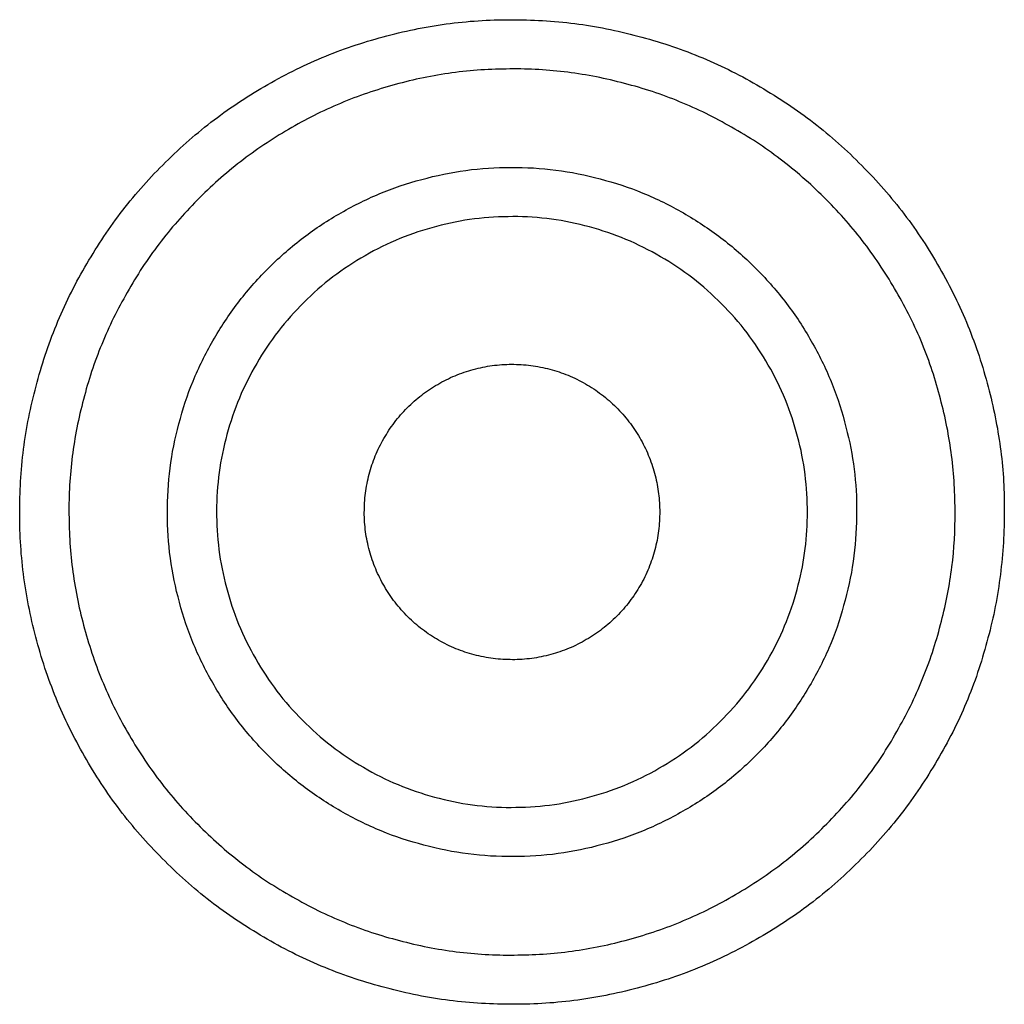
# Model space of a CAD drawing. Header units: millimetres. Extents: x 991 to 3513, y 5797 to 8647.
# Tile 10 of 12: x 2822 to 3242, y 7417 to 7837. Entities that reach past the tile are written whole.
import ezdxf

# ---------------------------------------------------------------- set-up
doc = ezdxf.new("R2010")
doc.units = ezdxf.units.MM
doc.header["$LTSCALE"] = 5
doc.layers.add('Značka', color=7, linetype='Continuous')

msp = doc.modelspace()

# ---------------------------------------------------------------- linework, layer by layer
at = {"layer": 'Značka', "color": 3}
for points in [[(3242.15, 7626.7, -0.001642), (3242.15, 7625.33), (3242.13, 7623.96, -0.032167), (3240.04, 7596.58, -0.035723), (3234.27, 7569.7, -0.036666), (3225.25, 7543.75, -0.034754), (3212.63, 7519.33, -0.034039), (3197.13, 7496.64, -0.034453), (3178.69, 7476.28, -0.034561), (3157.86, 7458.37, -0.034427), (3134.76, 7443.48, -0.034389), (3110, 7431.57, -0.034418), (3083.84, 7423.17, -0.034423), (3056.85, 7418.07, -0.034417), (3029.4, 7416.72, -0.034416), (3002.01, 7418.79, -0.034417), (2975.15, 7424.59, -0.034417), (2949.22, 7433.68, -0.034417), (2924.78, 7446.23, -0.034417), (2902.09, 7461.72, -0.034417), (2881.73, 7480.17, -0.034417), (2863.82, 7501, -0.034417), (2848.93, 7524.09, -0.034417), (2837.02, 7548.85, -0.034417), (2828.61, 7575.01, -0.034417), (2823.52, 7602.01, -0.034417), (2822.17, 7629.45, -0.034417), (2824.24, 7656.85, -0.034417), (2830.04, 7683.71, -0.034417), (2839.12, 7709.64, -0.034417), (2851.68, 7734.08, -0.034417), (2867.17, 7756.77, -0.034417), (2885.62, 7777.13, -0.034417), (2906.45, 7795.04, -0.034417), (2929.54, 7809.93, -0.034417), (2954.3, 7821.84, -0.034417), (2980.46, 7830.24, -0.034417), (3007.46, 7835.34, -0.034416), (3034.9, 7836.69, -0.034417), (3062.3, 7834.62, -0.034418), (3089.16, 7828.82, -0.034416), (3115.08, 7819.73, -0.034417), (3139.52, 7807.18, -0.034418), (3162.22, 7791.69, -0.034406), (3182.58, 7773.24, -0.034414), (3200.49, 7752.4, -0.034487), (3215.38, 7729.32, -0.034419), (3227.27, 7704.56, -0.034076), (3235.69, 7678.4, -0.032791), (3240.66, 7652.74, -0.034265), (3242.15, 7626.7)], [(3221.15, 7626.7), (3221.15, 7627.94), (3221.14, 7629.18, 0.032167), (3219.26, 7653.82, 0.035723), (3214.06, 7678.01, 0.036666), (3205.94, 7701.37, 0.034754), (3194.58, 7723.34, 0.034039), (3180.63, 7743.76, 0.034453), (3164.04, 7762.09, 0.034561), (3145.29, 7778.21, 0.034427), (3124.5, 7791.61, 0.034389), (3102.22, 7802.33, 0.034418), (3078.68, 7809.89, 0.034423), (3054.38, 7814.48, 0.034417), (3029.68, 7815.69, 0.034416), (3005.02, 7813.83, 0.034417), (2980.85, 7808.61, 0.034417), (2957.51, 7800.43, 0.034417), (2935.52, 7789.13, 0.034417), (2915.09, 7775.19, 0.034417), (2896.77, 7758.59, 0.034417), (2880.65, 7739.84, 0.034417), (2867.25, 7719.05, 0.034417), (2856.53, 7696.77, 0.034417), (2848.97, 7673.23, 0.034417), (2844.38, 7648.93, 0.034417), (2843.17, 7624.23, 0.034417), (2845.03, 7599.57, 0.034417), (2850.25, 7575.4, 0.034417), (2858.43, 7552.07, 0.034417), (2869.72, 7530.07, 0.034417), (2883.66, 7509.65, 0.034417), (2900.27, 7491.32, 0.034417), (2919.02, 7475.2, 0.034417), (2939.8, 7461.8, 0.034417), (2962.09, 7451.08, 0.034417), (2985.63, 7443.52, 0.034417), (3009.93, 7438.93, 0.034416), (3034.63, 7437.72, 0.034417), (3059.28, 7439.58, 0.034418), (3083.45, 7444.8, 0.034416), (3106.79, 7452.98, 0.034417), (3128.79, 7464.28, 0.034418), (3149.21, 7478.22, 0.034406), (3167.53, 7494.82, 0.034414), (3183.66, 7513.57, 0.034487), (3197.05, 7534.36, 0.034419), (3207.76, 7556.63, 0.034076), (3215.34, 7580.18, 0.032791), (3219.81, 7603.28, 0.034265), (3221.15, 7626.7)], [(3179.15, 7626.7), (3179.15, 7625.74), (3179.14, 7624.78, -0.032167), (3177.68, 7605.62, -0.035723), (3173.63, 7586.8, -0.036666), (3167.32, 7568.63, -0.034754), (3158.49, 7551.54, -0.034039), (3147.64, 7535.66, -0.034453), (3134.73, 7521.41, -0.034561), (3120.15, 7508.87, -0.034427), (3103.98, 7498.45, -0.034389), (3086.65, 7490.11, -0.034418), (3068.34, 7484.23, -0.034423), (3049.44, 7480.66, -0.034417), (3030.23, 7479.72, -0.034416), (3011.05, 7481.16, -0.034417), (2992.25, 7485.22, -0.034417), (2974.1, 7491.58, -0.034417), (2956.99, 7500.37, -0.034417), (2941.11, 7511.21, -0.034417), (2926.86, 7524.13, -0.034417), (2914.32, 7538.71, -0.034417), (2903.9, 7554.88, -0.034417), (2895.56, 7572.21, -0.034417), (2889.68, 7590.52, -0.034417), (2886.11, 7609.42, -0.034417), (2885.17, 7628.63, -0.034417), (2886.61, 7647.81, -0.034417), (2890.67, 7666.61, -0.034417), (2897.03, 7684.76, -0.034417), (2905.82, 7701.86, -0.034417), (2916.66, 7717.75, -0.034417), (2929.58, 7732, -0.034417), (2944.16, 7744.54, -0.034417), (2960.33, 7754.96, -0.034417), (2977.66, 7763.3, -0.034417), (2995.97, 7769.18, -0.034417), (3014.87, 7772.75, -0.034416), (3034.08, 7773.69, -0.034417), (3053.26, 7772.25, -0.034418), (3072.05, 7768.19, -0.034416), (3090.21, 7761.83, -0.034417), (3107.31, 7753.04, -0.034418), (3123.2, 7742.2, -0.034406), (3137.45, 7729.28, -0.034414), (3149.99, 7714.69, -0.034487), (3160.41, 7698.53, -0.034419), (3168.74, 7681.2, -0.034076), (3174.63, 7662.89, -0.032791), (3178.11, 7644.93, -0.034265), (3179.15, 7626.7)], [(3158.15, 7626.7), (3158.15, 7627.53), (3158.14, 7628.35, 0.032167), (3156.89, 7644.78, 0.035723), (3153.42, 7660.91, 0.036666), (3148.01, 7676.48, 0.034754), (3140.44, 7691.13, 0.034039), (3131.14, 7704.74, 0.034453), (3120.07, 7716.96, 0.034561), (3107.58, 7727.71, 0.034427), (3093.72, 7736.64, 0.034389), (3078.86, 7743.78, 0.034418), (3063.17, 7748.83, 0.034423), (3046.97, 7751.89, 0.034417), (3030.5, 7752.69, 0.034416), (3014.06, 7751.45, 0.034417), (2997.95, 7747.97, 0.034417), (2982.39, 7742.52, 0.034417), (2967.73, 7734.99, 0.034417), (2954.11, 7725.7, 0.034417), (2941.9, 7714.63, 0.034417), (2931.15, 7702.13, 0.034417), (2922.22, 7688.27, 0.034417), (2915.07, 7673.42, 0.034417), (2910.03, 7657.72, 0.034417), (2906.97, 7641.52, 0.034417), (2906.16, 7625.06, 0.034417), (2907.4, 7608.62, 0.034417), (2910.88, 7592.5, 0.034417), (2916.34, 7576.95, 0.034417), (2923.87, 7562.28, 0.034417), (2933.16, 7548.67, 0.034417), (2944.23, 7536.45, 0.034417), (2956.73, 7525.7, 0.034417), (2970.59, 7516.77, 0.034417), (2985.44, 7509.62, 0.034417), (3001.14, 7504.58, 0.034417), (3017.34, 7501.52, 0.034416), (3033.8, 7500.72, 0.034417), (3050.24, 7501.95, 0.034418), (3066.35, 7505.44, 0.034416), (3081.91, 7510.89, 0.034417), (3096.58, 7518.42, 0.034418), (3110.19, 7527.71, 0.034406), (3122.41, 7538.78, 0.034414), (3133.16, 7551.28, 0.034487), (3142.09, 7565.14, 0.034419), (3149.23, 7579.99, 0.034076), (3154.28, 7595.69, 0.032791), (3157.26, 7611.09, 0.034265), (3158.15, 7626.7)], [(3095.15, 7626.7), (3095.15, 7626.29), (3095.15, 7625.88, -0.032167), (3094.52, 7617.67, -0.035723), (3092.79, 7609.6, -0.036666), (3090.08, 7601.82, -0.034754), (3086.3, 7594.49, -0.034039), (3081.65, 7587.69, -0.034453), (3076.11, 7581.58, -0.034561), (3069.86, 7576.2, -0.034427), (3062.94, 7571.74, -0.034389), (3055.51, 7568.16, -0.034418), (3047.66, 7565.64, -0.034423), (3039.56, 7564.11, -0.034417), (3031.33, 7563.71, -0.034416), (3023.11, 7564.33, -0.034417), (3015.05, 7566.07, -0.034417), (3007.27, 7568.8, -0.034417), (2999.94, 7572.56, -0.034417), (2993.13, 7577.21, -0.034417), (2987.03, 7582.74, -0.034417), (2981.65, 7588.99, -0.034417), (2977.19, 7595.92, -0.034417), (2973.61, 7603.35, -0.034417), (2971.09, 7611.2, -0.034417), (2969.56, 7619.3, -0.034417), (2969.16, 7627.53, -0.034417), (2969.78, 7635.75, -0.034417), (2971.52, 7643.81, -0.034417), (2974.24, 7651.58, -0.034417), (2978.01, 7658.92, -0.034417), (2982.66, 7665.72, -0.034417), (2988.19, 7671.83, -0.034417), (2994.44, 7677.21, -0.034417), (3001.37, 7681.67, -0.034417), (3008.8, 7685.24, -0.034417), (3016.65, 7687.77, -0.034417), (3024.74, 7689.29, -0.034416), (3032.98, 7689.7, -0.034417), (3041.2, 7689.08, -0.034418), (3049.25, 7687.34, -0.034416), (3057.03, 7684.61, -0.034417), (3064.36, 7680.85, -0.034418), (3071.17, 7676.2, -0.034406), (3077.28, 7670.67, -0.034414), (3082.65, 7664.41, -0.034487), (3087.12, 7657.49, -0.034419), (3090.69, 7650.06, -0.034076), (3093.21, 7642.21, -0.032791), (3094.7, 7634.51, -0.034265), (3095.15, 7626.7)]]:
    msp.add_lwpolyline(points, format="xyb", dxfattribs=at)

doc.saveas('drawing.dxf')
